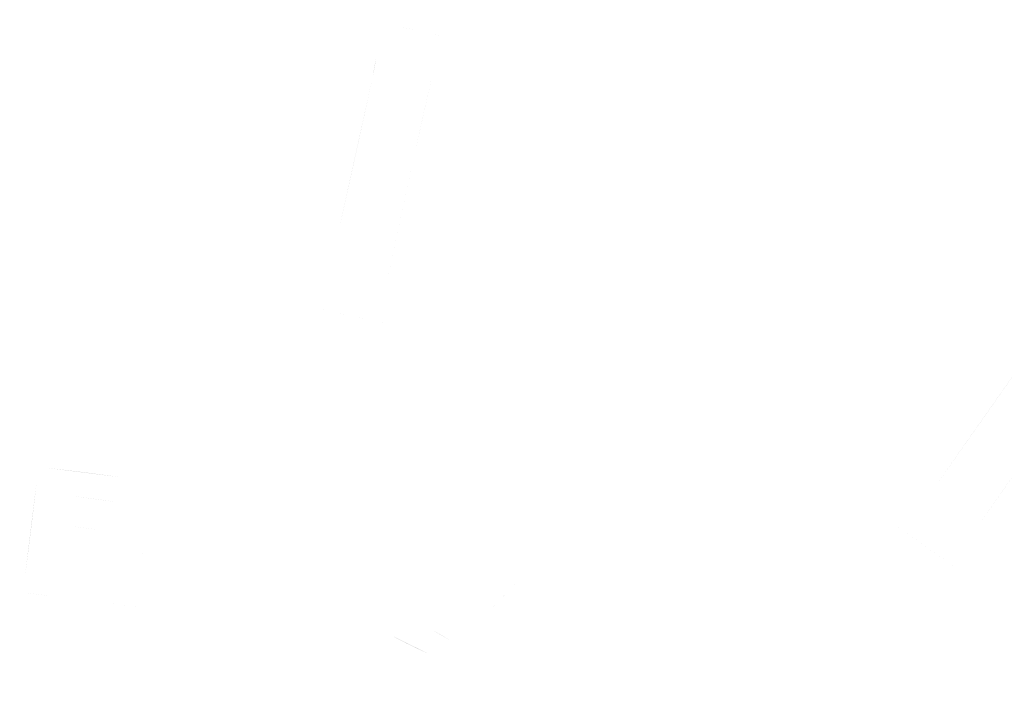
# Model space of a CAD drawing. Header units: inches. Extents: x -5.1 to 19.6, y 0 to 17.7.
# Tile 24 of 25: x 18.839 to 19.242, y 17.463 to 17.736. Entities that reach past the tile are written whole.
import ezdxf

# ---------------------------------------------------------------- set-up
doc = ezdxf.new("R2010")
doc.units = ezdxf.units.IN
doc.header["$MEASUREMENT"] = 0
doc.layers.add('PDF_Solid Fills', color=7, linetype='CONTINUOUS')

msp = doc.modelspace()

# ---------------------------------------------------------------- hatches: boundary and pattern name
at = {"layer": 'PDF_Solid Fills', "transparency": 33554559}
h = msp.add_hatch(color=256, dxfattribs=at)
h.paths.add_polyline_path([(18.98127, 17.736, 0.00037), (19.01731, 17.72804)], flags=0)
h.paths.add_polyline_path([(19.00743, 17.71293, 0.001433), (18.99989, 17.67948)], flags=0)
h.paths.add_polyline_path([(18.9891, 17.62991, 0.000367), (18.99989, 17.67948)], flags=0)
h.paths.add_polyline_path([(18.99173, 17.61098, 0.000271), (18.95539, 17.61898)], flags=0)
h.paths.add_polyline_path([(18.96895, 17.6486, 0.001443), (18.98314, 17.71283)], flags=0)
h.paths.add_polyline_path([(18.98314, 17.71283, 0.025318), (18.98443, 17.72023)], flags=0)
h = msp.add_hatch(color=256, dxfattribs=at)
h.paths.add_polyline_path([(19.29426, 17.60753, 0.00033), (19.26383, 17.62895)], flags=0)
h.paths.add_polyline_path([(19.28122, 17.5998, 0.003487), (19.26214, 17.57361)], flags=0)
h.paths.add_polyline_path([(19.26214, 17.57361, 0.000169), (19.30833, 17.54113)], flags=0)
h.paths.add_polyline_path([(19.31093, 17.54432, 0.00107), (19.32462, 17.56401)], flags=0)
h.paths.add_polyline_path([(19.3413, 17.54726, 0.001025), (19.29749, 17.48497)], flags=0)
h.paths.add_polyline_path([(19.29749, 17.48497, 0.041335), (19.29349, 17.47807)], flags=0)
h.paths.add_polyline_path([(19.29076, 17.46332, 0.000203), (19.26022, 17.4848)], flags=0)
h.paths.add_polyline_path([(19.27599, 17.4948, 0.000145), (19.29824, 17.52626)], flags=0)
h.paths.add_polyline_path([(19.29824, 17.52626, 0.00011), (19.25222, 17.55863)], flags=0)
h.paths.add_polyline_path([(19.25049, 17.55678, 0.001663), (19.23103, 17.52907)], flags=0)
h.paths.add_polyline_path([(19.19487, 17.53078, 0.000518), (19.22545, 17.50928)], flags=0)
h.paths.add_polyline_path([(19.2123, 17.54351, 0.001158), (19.25747, 17.60772)], flags=0)
h = msp.add_hatch(color=256, dxfattribs=at)
h.paths.add_polyline_path([(18.85909, 17.52885, 0.003561), (18.87044, 17.52743)], flags=0)
h.paths.add_polyline_path([(18.87794, 17.53874, 0.004388), (18.86017, 17.54116)], flags=0)
h.paths.add_polyline_path([(18.89511, 17.49485, 0.000449), (18.87211, 17.49764)], flags=0)
h.paths.add_polyline_path([(18.85763, 17.49945, 0.000989), (18.83857, 17.50185)], flags=0)
h.paths.add_polyline_path([(18.84082, 17.50903, 0.004993), (18.84548, 17.54678)], flags=0)
h.paths.add_polyline_path([(18.87934, 17.54891, 0.008063), (18.85, 17.55262)], flags=0)
h.paths.add_polyline_path([(18.89144, 17.5191, 0.001412), (18.88384, 17.51541)], flags=0)
at = {"layer": 'PDF_Solid Fills', "true_color": 0xffffff, "transparency": 33554559}
h = msp.add_hatch(color=7, dxfattribs=at)
h.paths.add_polyline_path([(18.87794, 17.53874, 0.004388), (18.86017, 17.54116)], flags=0)
h.paths.add_polyline_path([(18.85909, 17.52885, 0.003561), (18.87044, 17.52743)], flags=0)
at = {"layer": 'PDF_Solid Fills', "transparency": 33554559}
h = msp.add_hatch(color=256, dxfattribs=at)
h.paths.add_polyline_path([(18.99079, 17.48409, 0.019362), (19.00633, 17.47645)], flags=0)
h.paths.add_polyline_path([(19.01456, 17.48228, 0.020185), (19.00765, 17.48624)], flags=0)
h.paths.add_polyline_path([(19.04206, 17.50576, 0.00031), (19.03371, 17.50955)], flags=0)
h.paths.add_polyline_path([(19.04206, 17.50576, 0.001238), (19.03079, 17.49413)], flags=0)

doc.saveas('drawing.dxf')
